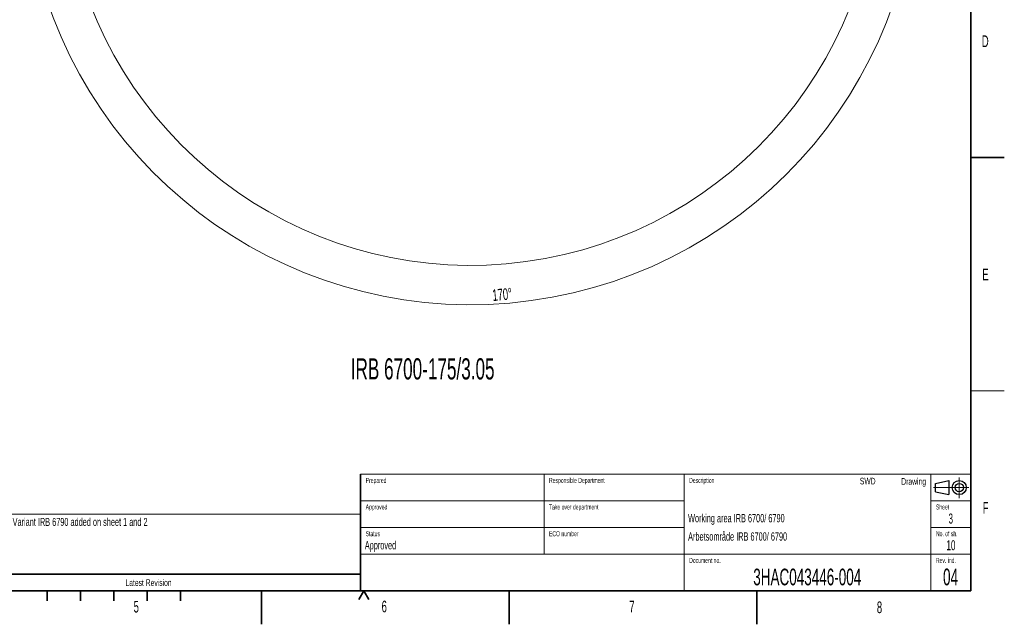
# Model space of a CAD drawing. Header units: millimetres. Extents: x 0 to 14900, y 0 to 10500.
# Tile 32 of 59: x 7519 to 14900, y 0 to 4533. Entities that reach past the tile are written whole.
import ezdxf

# ---------------------------------------------------------------- set-up
doc = ezdxf.new("R2010")
doc.units = ezdxf.units.MM
doc.header["$LTSCALE"] = 25
doc.linetypes.add('CENTERX2', pattern=[20.32, 12.7, -2.54, 2.54, -2.54])
doc.styles.add('SLDTEXTSTYLE0', font='TXT', dxfattribs={"width": 0.605})
doc.dimstyles.new('SLDDIMSTYLE1', dxfattribs={"dimtxt": 87.5, "dimasz": 87.5, "dimexe": 0, "dimexo": 0.0625, "dimgap": 21.875, "dimtad": 1, "dimdec": 4, "dimlfac": 25, "dimzin": 12, "dimdsep": 46, "dimtxsty": 'SLDTEXTSTYLE0', "dimsah": 1, "dimcen": 0.09, "dimadec": 1, "dimazin": 3, "dimtfac": 1, "dimtofl": 0, "dimtmove": 0, "dimatfit": 3, "dimfxl": 1, "dimfrac": 2, "dimtolj": 1, "dimtzin": 12, "dimarcsym": 0})

# ---------------------------------------------------------------- blocks, each defined once
blk = doc.blocks.new('_D_7')
at = {"color": 7, "linetype": 'Continuous', "lineweight": 0}
for p, q in [((12219, 5746.7), (14288.6, 5746.7)), ((7841.4, 5207.3), (7563.3, 5158.3))]:
    blk.add_line(p, q, dxfattribs=at)
at = {"color": 7, "linetype": 'Continuous', "lineweight": 18}
blk.add_arc((10900.2, 5746.7), 3350.9, 190, 0, dxfattribs=at)
for points in [[(14251.1, 5746.7), (14237.4, 5659.4), (14262.4, 5659)], [(7600.3, 5164.8), (7604.3, 5076.5), (7628.9, 5081.2)]]:
    blk.add_solid(points, dxfattribs=at)
at = {"color": 7, "linetype": 'Continuous', "lineweight": 18, "insert": (11058.6, 2510.1), "char_height": 87.5, "attachment_point": 1, "rotation": 5, "style": 'SLDTEXTSTYLE0'}
blk.add_mtext('170°', dxfattribs=at)

msp = doc.modelspace()

# ---------------------------------------------------------------- linework, layer by layer
at = {"color": 7, "linetype": 'Continuous', "lineweight": 35}
for p, q in [((14650, 10250), (14650, 250)), ((14650, 3500), (14900, 3500)), ((10075, 1125), (10075, 250)), ((6875, 375), (10075, 375)), ((500, 250), (14650, 250)), ((7725, 250), (7725, 175)), ((7975, 250), (7975, 175)), ((8225, 250), (8225, 175)), ((8475, 250), (8475, 175)), ((8725, 250), (8725, 175)), ((9331.25, 0), (9331.25, 250)), ((10100, 250), (10062.5, 185.0480947)), ((10100, 250), (10137.5, 185.0480947)), ((11187.5, 0), (11187.5, 250)), ((13043.75, 250), (13043.75, 0))]:
    msp.add_line(p, q, dxfattribs=at)
at = {"color": 7, "linetype": 'Continuous', "lineweight": 18}
for p, q in [((14650, 1750), (14900, 1750)), ((10075, 1125), (14650, 1125)), ((11450, 1125), (11450, 525)), ((12500, 1125), (12500, 250)), ((14350, 1125), (14350, 250)), ((10075, 925), (12500, 925)), ((14350, 925), (14650, 925)), ((10075, 825), (6875, 825)), ((10075, 725), (12500, 725)), ((14350, 725), (14650, 725)), ((10075, 525), (14650, 525))]:
    msp.add_line(p, q, dxfattribs=at)
at = {"color": 7, "linetype": 'Continuous', "lineweight": 25}
for p, q in [((14385, 1056.25), (14485, 1077.5)), ((14385, 993.75), (14385, 1056.25)), ((14485, 1077.5), (14485, 972.5)), ((14385, 993.75), (14485, 972.5))]:
    msp.add_line(p, q, dxfattribs=at)
at = {"color": 7, "linetype": 'CENTERX2', "lineweight": 18}
for p, q in [((14562.5, 1100.0420311), (14562.5, 946.0957976)), ((14368.2386278, 1025), (14634.9048152, 1025))]:
    msp.add_line(p, q, dxfattribs=at)
at = {"color": 7, "linetype": 'Continuous', "lineweight": 25}
for radius in [52.5, 31.25]:
    msp.add_circle((14562.5, 1025), radius, dxfattribs=at)
at = {"color": 7, "linetype": 'Continuous', "lineweight": 18}
msp.add_arc((10900.2182389, 5746.6968502), 3056, 190, 170, dxfattribs=at)

# ---------------------------------------------------------------- texts
at = {"color": 7, "linetype": 'Continuous', "lineweight": 0, "style": 'SLDTEXTSTYLE0'}
for s, insert, char_height, attachment_point in [('D', (14731.6105694, 4414.8499563), 87.5, 1), ('E', (14735.098557, 2666.6623945), 87.5, 1), ('IRB 6700-175/3.05', (10000.6070177, 1994.3598542), 158.75, 1), ('Prepared', (10112.6128981, 1097.8265037), 37.5, 1), ('Responsible Department', (11487.0319117, 1097.8107858), 37.5, 1), ('Description', (12537.5074939, 1097.778464), 37.5, 1), ('SWD', (13935.1045305, 1098.5371019), 50, 3), ('Drawing', (14313.1249746, 1096.0307174), 50, 3), ('Approved', (10112.6092646, 898.5565524), 37.5, 1), ('Take over department', (11487.0053853, 898.2013759), 37.5, 1), ('Sheet', (14387.4734609, 898.2622582), 37.5, 1), ('F', (14738.281505, 916.7843183), 87.5, 1), ('Working area IRB 6700/ 6790', (12529.320087, 827.0466098), 62.5, 1), ('3', (14498.5685104, 830.4702173), 75, 2), ('Sheet 9 and 10 added. Variant IRB 6790 added on sheet 1 and 2', (6894.4533674, 797.2679471), 59.53125, 1), ('Status', (10112.6288127, 698.1223747), 37.5, 1), ('ECO number', (11487.0053853, 698.1223747), 37.5, 1), ('Arbetsområde IRB 6700/ 6790', (12529.6529557, 689.7418638), 62.5, 1), ('No. of sh.', (14387.7098732, 697.8831552), 37.5, 1), ('Approved', (10106.1712859, 624.2075651), 62.5, 1), ('10', (14499.9662987, 630.4443838), 75, 2), ('Document no.', (12537.8293958, 497.937675), 37.5, 1), ('Rev. ind.', (14387.3102031, 498.2538323), 37.5, 1), ('3HAC043446-004', (13422.8893562, 417.3945712), 125, 2), ('04', (14497.0134491, 417.5114578), 125, 2), ('Latest Revision', (8484.9851556, 337.0862365), 50, 2), ('5', (8373.3622173, 175.8013414), 87.5, 1), ('6', (10232.1533582, 177.4046527), 87.5, 1), ('7', (12088.797302, 176.372222), 87.5, 1), ('8', (13944.7357967, 171.2401408), 87.5, 1)]:
    msp.add_mtext(s, dxfattribs=dict(at, insert=insert, char_height=char_height, attachment_point=attachment_point))

# ---------------------------------------------------------------- dimensions: what is measured, and where the dimension line sits
at = {"color": 7, "linetype": 'Continuous', "lineweight": 18}
dim = msp.add_angular_dim_2l(base=(11192.2656691, 2408.5794481), line1=((9808.0664408, 5554.1210211), (7890.6457457, 5216.0280192)), line2=((9631.4193648, 5746.6968502), (12169.0171131, 5746.6968502)), dimstyle='SLDDIMSTYLE1', dxfattribs=at)
dim.commit()
dim.dimension.update_dxf_attribs({"geometry": '_D_7', "text_midpoint": (11192.2656691, 2408.5794481), "dimtype": 162})

doc.saveas('drawing.dxf')
